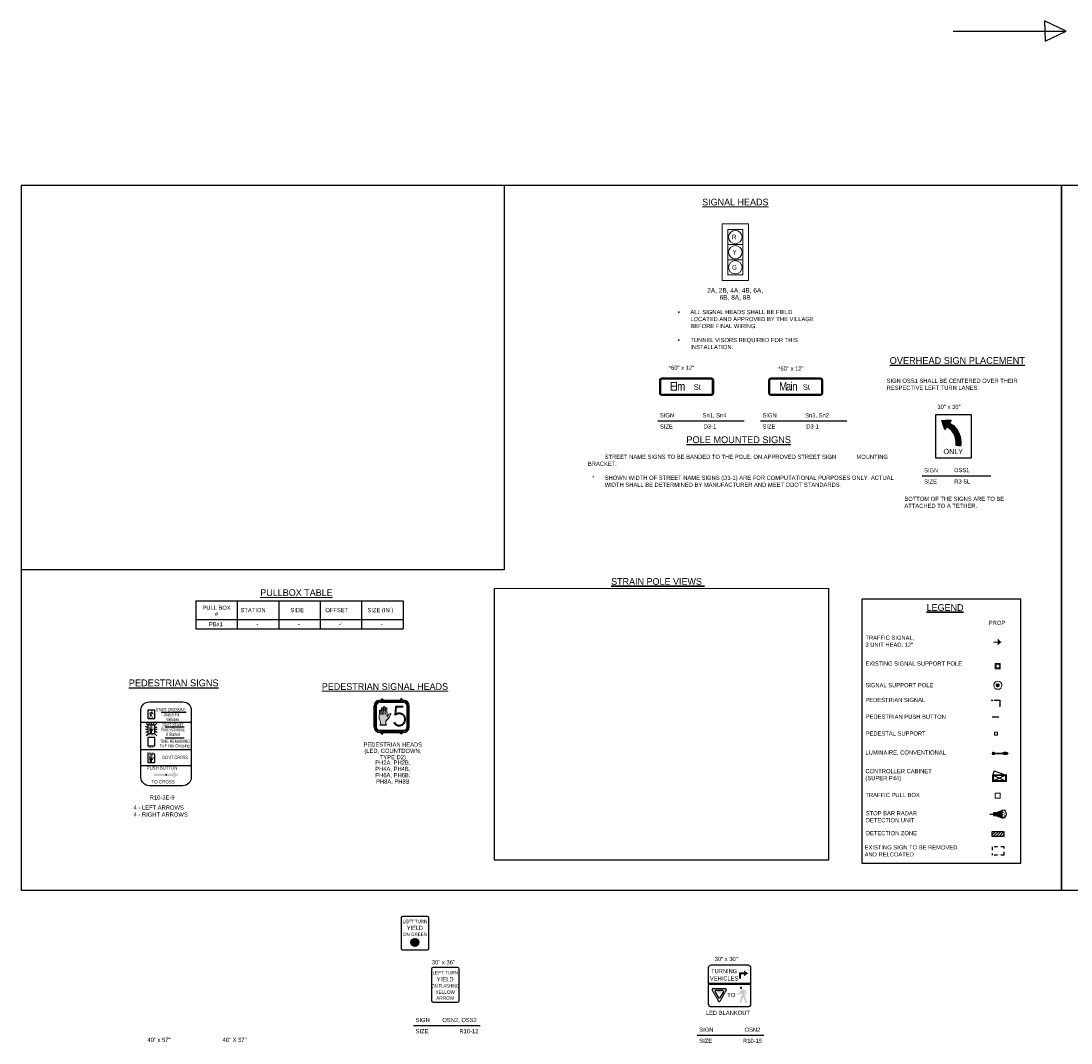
# Model space of a CAD drawing. Header units: feet. Extents: x -492 to 1495683, y -198 to 337262.
# Tile 6 of 38: x 32 to 63, y -117 to -86. Entities that reach past the tile are written whole.
import ezdxf
from ezdxf.enums import TextEntityAlignment as Align

# ---------------------------------------------------------------- set-up
doc = ezdxf.new("R2010")
doc.units = ezdxf.units.FT
doc.header["$MEASUREMENT"] = 0
doc.linetypes.add('B', pattern=[0.3, 0.25, -0.05])
doc.linetypes.add('F', pattern=[0.15, 0.1, -0.05])
for name, color, linetype in [('BORDER', 7, 'Continuous'), ('E-TRAFFIC-CTRL', 230, 'B'), ('LEGEND', 9, 'Continuous'), ('LT_P_Luminaires', 2, 'Continuous'), ('SG_P_Detection', 24, 'Continuous'), ('SG_P_Heads', 2, 'Continuous'), ('SG_P_Poles', 4, 'Continuous'), ('SG_P_PullBox', 1, 'Continuous'), ('SH_Data', 7, 'Continuous'), ('SH_Text', 9, 'Continuous'), ('ST_Details', 4, 'Continuous'), ('T-SIGNAL POLE', 4, 'Continuous'), ('TEXT', 7, 'Continuous'), ('TEXT-DED', 10, 'Continuous')]:
    doc.layers.add(name, color=color, linetype=linetype)
for name, color, linetype, plot in [('COLUMNS', 6, 'Continuous', False), ('SURVEY NOTES', 10, 'Continuous', False), ('VIEWPORT', 232, 'Continuous', False)]:
    doc.layers.add(name, color=color, linetype=linetype, plot=plot)
doc.layers.add('SG_P_Heads (Construction)', color=2, linetype='Continuous', lineweight=13)
doc.styles.add('Font 70-Title', font='STANDARD.shx', dxfattribs={"height": 0.2})
doc.styles.add('SIGN', font='font30.shx', dxfattribs={"width": 0.7})
doc.styles.add('Slanted-Normal', font='font31.shx', dxfattribs={"height": 0.14})
doc.styles.add('Slanted-Normal LS 0.50', font='ISO_FONTRIGHT.shx', dxfattribs={"height": 0.14})
doc.styles.get("Standard").update_dxf_attribs({"font": 'font31.shx'})
doc.styles.add('Straight-Normal', font='font30.shx', dxfattribs={"height": 0.14})
doc.styles.add('Style-ISO_FONTLEFT', font='ISO_FONTLEFT.shx')

# ---------------------------------------------------------------- blocks, each defined once
blk = doc.blocks.new('*X1086')
at = {"color": 0}
for p, q in [((2.878, 2.241), (2.98, 2.344)), ((2.878, 2.206), (3.015, 2.343)), ((2.886, 2.179), (3.043, 2.336)), ((2.899, 2.156), (3.065, 2.323)), ((2.915, 2.137), (3.084, 2.306)), ((2.935, 2.122), (3.099, 2.286)), ((2.96, 2.111), (3.11, 2.262)), ((2.99, 2.106), (3.116, 2.232)), ((3.029, 2.11), (3.111, 2.192))]:
    blk.add_line(p, q, dxfattribs=at)
blk = doc.blocks.new('*U1399')
at = {"layer": 'SH_Data', "lineweight": 13, "flags": 128}
for points in [[(-0.392, -0.842), (-0.392, 0.842), (0.392, 0.842), (0.392, -0.842), (-0.392, -0.842)], [(-0.225, 0.675), (0.225, 0.675), (0.225, 0.225), (-0.225, 0.225), (-0.225, 0.675)], [(-0.225, 0.225), (0.225, 0.225), (0.225, -0.225), (-0.225, -0.225), (-0.225, 0.225)], [(-0.225, -0.225), (0.225, -0.225), (0.225, -0.675), (-0.225, -0.675), (-0.225, -0.225)]]:
    blk.add_lwpolyline(points, close=True, dxfattribs=at)
at = {"layer": 'SH_Data', "lineweight": 13}
for centre in [(0, 0.45), (0, 0), (0, -0.45)]:
    blk.add_circle(centre, 0.2, dxfattribs=at)
at = {"layer": 'SH_Data', "lineweight": 13, "style": 'Slanted-Normal LS 0.50'}
for s, p in [('R', (-0.034, 0.45)), ('Y', (-0.02, 0)), ('G', (-0.03, -0.45))]:
    blk.add_text(s, height=0.14, dxfattribs=at).set_placement(p, align=Align.MIDDLE_CENTER)
blk = doc.blocks.new('HAND')
at = {"color": 4, "linetype": 'Continuous', "lineweight": 0, "flags": 128}
blk.add_lwpolyline([(0.033, -0.001), (-0.031, -0.001), (-0.031, -0.001, 0.132671), (-0.027, 0.015), (-0.027, 0.015), (-0.027, 0.031), (-0.027, 0.031, 0.167102), (-0.032, 0.043), (-0.032, 0.043, -0.191036), (-0.039, 0.063), (-0.039, 0.063), (-0.037, 0.143), (-0.037, 0.143, -1), (-0.023, 0.143), (-0.023, 0.143), (-0.022, 0.105), (-0.022, 0.105, 1.105459), (-0.02, 0.105), (-0.02, 0.105), (-0.017, 0.166), (-0.017, 0.166, -1), (-0.002, 0.166), (-0.002, 0.166), (-0.001, 0.105), (-0.001, 0.105, 1.105459), (0, 0.105), (0, 0.105), (0.004, 0.178), (0.004, 0.178, -1), (0.019, 0.178), (0.019, 0.178), (0.02, 0.105), (0.02, 0.105, 1.105459), (0.022, 0.105), (0.022, 0.105), (0.025, 0.166), (0.025, 0.166, -1), (0.039, 0.166), (0.039, 0.166), (0.04, 0.089), (0.04, 0.089, 0.624418), (0.048, 0.089), (0.048, 0.089, -0.280315), (0.069, 0.113, -0.24028), (0.08, 0.112, -0.08382), (0.042, 0.053, 0.10317), (0.028, 0.036), (0.028, 0.036), (0.028, 0.015), (0.028, 0.015, 0.132671), (0.033, -0.001), (0.033, -0.001)], format="xyb", close=True, dxfattribs=at)
blk = doc.blocks.new('*U1402')
at = {"layer": 'SH_Data'}
blk.add_hatch(color=256, dxfattribs=at).paths.add_polyline_path([(-0.191, 0.05, -1.000003), (-0.197, 0.051), (-0.201, 0.265, 1), (-0.244, 0.265), (-0.254, 0.051), (-0.254, 0.051, -0.033175), (-0.254, 0.05), (-0.254, 0.05), (-0.254, 0.05, -0.995255), (-0.26, 0.051), (-0.262, 0.233), (-0.262, 0.233, 1), (-0.305, 0.233), (-0.314, 0.051), (-0.314, 0.051, -0.049362), (-0.314, 0.05), (-0.314, 0.05), (-0.314, 0.05, -0.997638), (-0.319, 0.051), (-0.323, 0.164), (-0.323, 0.164, 1), (-0.365, 0.164), (-0.37, -0.074, 0.191036), (-0.35, -0.131), (-0.35, -0.131, -0.167102), (-0.335, -0.167), (-0.335, -0.213, -0.132671), (-0.348, -0.26), (-0.159, -0.26, -0.132671), (-0.172, -0.213), (-0.172, -0.151, -0.10317), (-0.131, -0.103, 0.08382), (-0.021, 0.071, 0.24028), (-0.053, 0.075, 0.280315), (-0.115, 0.004), (-0.115, 0.004, -0.624418), (-0.137, 0.004), (-0.14, 0.231, 1), (-0.183, 0.231), (-0.191, 0.051), (-0.191, 0.051, -0.039935), (-0.191, 0.05), (-0.191, 0.05)])
for p, q in [((-0.355, 0.477), (-0.307, 0.477)), ((-0.352, 0.435), (0.352, 0.435)), ((-0.294, 0.49), (-0.311, 0.474)), ((-0.311, 0.474), (-0.309, 0.472)), ((-0.292, 0.488), (-0.309, 0.472)), ((-0.306, 0.515), (-0.306, 0.478)), ((-0.306, 0.515), (-0.269, 0.515)), ((-0.304, 0.477), (0.303, 0.477)), ((-0.28, 0.504), (-0.264, 0.521)), ((-0.278, 0.502), (-0.262, 0.519)), ((-0.266, 0.514), (-0.266, 0.477)), ((-0.262, 0.519), (-0.264, 0.521)), ((0.264, 0.521), (0.262, 0.519)), ((0.278, 0.502), (0.262, 0.519)), ((0.28, 0.504), (0.264, 0.521)), ((0.266, 0.514), (0.266, 0.477)), ((0.306, 0.515), (0.269, 0.515)), ((0.292, 0.488), (0.309, 0.472)), ((0.294, 0.49), (0.311, 0.474)), ((0.306, 0.515), (0.306, 0.478)), ((0.307, 0.477), (0.355, 0.477)), ((0.311, 0.474), (0.309, 0.472)), ((-0.524, -0.32), (-0.524, 0.309)), ((-0.478, -0.32), (-0.478, 0.309)), ((0.478, -0.32), (0.478, 0.309)), ((0.524, -0.32), (0.524, 0.309)), ((-0.355, -0.488), (0.355, -0.488)), ((-0.352, -0.446), (0.352, -0.446)), ((-0.306, -0.526), (-0.306, -0.488)), ((-0.306, -0.526), (-0.266, -0.526)), ((-0.266, -0.526), (-0.266, -0.488)), ((0.266, -0.526), (0.266, -0.488)), ((0.306, -0.526), (0.266, -0.526)), ((0.306, -0.526), (0.306, -0.488))]:
    blk.add_line(p, q, dxfattribs=at)
at = {"layer": 'SH_Data', "lineweight": 0}
for p, q in [((-0.352, 0.408), (0.352, 0.408)), ((-0.451, 0.012), (-0.451, 0.309)), ((-0.451, -0.32), (-0.451, 0.012)), ((0.451, 0.012), (0.451, 0.309)), ((0.451, -0.32), (0.451, 0.012)), ((-0.352, -0.419), (0.352, -0.419))]:
    blk.add_line(p, q, dxfattribs=at)
at = {"layer": 'SH_Data', "lineweight": 0, "flags": 128}
blk.add_lwpolyline([(-0.191, 0.05, -1.000003), (-0.197, 0.051), (-0.201, 0.265, 1), (-0.244, 0.265), (-0.254, 0.051), (-0.254, 0.051, -0.033175), (-0.254, 0.05), (-0.254, 0.05), (-0.254, 0.05, -0.995255), (-0.26, 0.051), (-0.262, 0.233), (-0.262, 0.233, 1), (-0.305, 0.233), (-0.314, 0.051), (-0.314, 0.051, -0.049362), (-0.314, 0.05), (-0.314, 0.05), (-0.314, 0.05, -0.997638), (-0.319, 0.051), (-0.323, 0.164), (-0.323, 0.164, 1), (-0.365, 0.164), (-0.37, -0.074, 0.191036), (-0.35, -0.131), (-0.35, -0.131, -0.167102), (-0.335, -0.167), (-0.335, -0.213, -0.132671), (-0.348, -0.26), (-0.159, -0.26, -0.132671), (-0.172, -0.213), (-0.172, -0.151, -0.10317), (-0.131, -0.103, 0.08382), (-0.021, 0.071, 0.24028), (-0.053, 0.075, 0.280315), (-0.115, 0.004), (-0.115, 0.004, -0.624418), (-0.137, 0.004), (-0.14, 0.231, 1), (-0.183, 0.231), (-0.191, 0.051), (-0.191, 0.051, -0.039935), (-0.191, 0.05), (-0.191, 0.05), (-0.191, 0.05)], format="xyb", close=True, dxfattribs=at)
at = {"layer": 'SH_Data'}
for centre in [(-0.286, 0.496), (0.286, 0.496)]:
    blk.add_circle(centre, 0.0102, dxfattribs=at)
for centre, radius, start, end in [((-0.355, 0.309), 0.168, 90, 180), ((-0.352, 0.309), 0.126, 90, 180), ((0.352, 0.309), 0.126, 360, 90), ((0.355, 0.309), 0.168, 360, 90), ((-0.355, -0.32), 0.168, 180, 270), ((-0.352, -0.32), 0.126, 180, 270), ((0.352, -0.32), 0.126, 270, 360), ((0.355, -0.32), 0.168, 270, 360)]:
    blk.add_arc(centre, radius, start, end, dxfattribs=at)
at = {"layer": 'SH_Data', "lineweight": 0}
for centre, start, end in [((-0.352, 0.309), 90, 180), ((0.352, 0.309), 360, 90), ((-0.352, -0.32), 180, 270), ((0.352, -0.32), 270, 360)]:
    blk.add_arc(centre, 0.0989, start, end, dxfattribs=at)
at = {"layer": 'SH_Data', "color": 4, "linetype": 'Continuous', "lineweight": 0, "ltscale": 0.075, "xscale": 2.947582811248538, "yscale": 2.947582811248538, "zscale": 5.895165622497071, "rotation": 359.9999999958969}
blk.add_blockref('HAND', (-0.256, -0.258), dxfattribs=at)
at = {"layer": 'SH_Data', "style": 'Font 70-Title'}
blk.add_text('5', height=0.562, dxfattribs=at).set_placement((0.017, 0.281), align=Align.TOP_LEFT)
blk = doc.blocks.new('CSMP')
at = {"layer": 'LT_P_Luminaires', "linetype": 'Continuous', "lineweight": 0}
h = blk.add_hatch(color=1, dxfattribs=at)
edge = h.paths.add_edge_path()
edge.add_arc((0, 0), 0.055, 0, 360)
at = {"layer": 'LT_P_Luminaires', "lineweight": 35}
h = blk.add_hatch(color=1, dxfattribs=at)
edge = h.paths.add_edge_path()
edge.add_ellipse((0.35, 0), major_axis=(0.1, 0), ratio=0.5, start_angle=0, end_angle=360)
at = {"layer": 'LT_P_Luminaires', "color": 1, "lineweight": 35}
blk.add_line((0, 0), (0.25, 0), dxfattribs=at)
blk = doc.blocks.new('SG_DET_SB_RADARP')
at = {"layer": 'SG_P_Detection'}
h = blk.add_hatch(color=256, dxfattribs=at)
edge = h.paths.add_edge_path()
edge.add_line((0.243, 0.12), (0.037, 0.037))
edge.add_line((0.037, 0.037), (0.037, -0.038))
edge.add_line((0.037, -0.038), (0.243, -0.12))
edge.add_ellipse((0.262, 0), major_axis=(0, -0.124), ratio=0.621318, start_angle=194.0157, end_angle=345.9652, ccw=False)
for p, q in [((-0.144, 0), (-0.038, 0)), ((0.037, 0.037), (0.243, 0.12)), ((0.037, -0.038), (0.243, -0.12))]:
    blk.add_line(p, q, dxfattribs=at)
at = {"layer": 'SG_P_Detection', "flags": 128}
blk.add_lwpolyline([(-0.038, 0.037), (-0.038, -0.038), (0.037, -0.038), (0.037, 0.037), (-0.038, 0.037)], close=True, dxfattribs=at)
at = {"layer": 'SG_P_Detection'}
blk.add_ellipse((0.262, 0), major_axis=(0, -0.124), ratio=0.621318, dxfattribs=at)
at = {"layer": 'SG_P_Detection', "extrusion": (0, 0, -1)}
blk.add_solid([(0.037, 0.037), (0.037, -0.038), (-0.038, 0.037), (-0.038, -0.038)], dxfattribs=at)
at = {"layer": 'SG_P_Detection', "insert": (0.257, -0.023), "char_height": 0.14, "attachment_point": 5, "line_spacing_factor": 0.6, "style": 'Slanted-Normal LS 0.50'}
blk.add_mtext('\\FISO_FONTLEFT;S', dxfattribs=at)
blk = doc.blocks.new('PED1P')
at = {"layer": 'SG_P_Heads (Construction)', "color": 2, "linetype": 'Continuous', "lineweight": 30}
blk.add_point((0, 0), dxfattribs=at)
at = {"layer": 'ST_Details', "color": 1, "flags": 128}
blk.add_lwpolyline([(0.06, 0), (0.235, 0), (0.235, -0.15)], dxfattribs=at)
at = {"layer": 'ST_Details', "color": 1, "extrusion": (0, 0, -1)}
blk.add_solid([(-0.27, -0.15), (-0.2, -0.15), (-0.235, -0.22)], dxfattribs=at)
blk = doc.blocks.new('PEDPBP')
at = {"layer": 'ST_Details'}
blk.add_hatch(color=1, dxfattribs=at).paths.add_polyline_path([(0.18, 0.028), (0.18, -0.028, 0.999997)])
at = {"layer": 'ST_Details', "color": 1}
blk.add_line((0, 0), (0.18, 0), dxfattribs=at)
blk = doc.blocks.new('SPEDP')
at = {"layer": 'SG_P_Poles', "linetype": 'Continuous', "lineweight": 0}
h = blk.add_hatch(color=7, dxfattribs=at)
edge = h.paths.add_edge_path()
edge.add_arc((0, 0), 0.015, 0, 360)
at = {"layer": 'SG_P_Poles', "color": 7, "linetype": 'Continuous', "lineweight": 13, "flags": 128}
blk.add_lwpolyline([(-0.045, -0.045), (0.045, -0.045), (0.045, 0.045), (-0.045, 0.045), (-0.045, -0.045)], close=True, dxfattribs=at)

msp = doc.modelspace()

# ---------------------------------------------------------------- hatches: boundary and pattern name
at = {"layer": 'SG_P_Detection'}
h = msp.add_hatch(dxfattribs=at)
h.set_pattern_fill('HATCH', color=247, style=0, pattern_type=2)
h.set_pattern_definition([(45, (61.337286, -110.574114), (-0.042426, 0.042426), [])])
h.paths.add_polyline_path([(61.071, -110.5717), (61.421, -110.5717), (61.421, -110.7217), (61.071, -110.7217)])
at = {"layer": 'SG_P_Poles', "linetype": 'Continuous', "lineweight": 0}
h = msp.add_hatch(color=4, dxfattribs=at)
edge = h.paths.add_edge_path()
edge.add_arc((61.23496, -106.21397), 0.06, 0, 360)
at = {"layer": 'TEXT'}
h = msp.add_hatch(dxfattribs=at)
h.set_pattern_fill('ANSI31', color=3, scale=0.01, style=0)
h.set_pattern_definition([(45, (55.3950253, -114.397267), (-0.00088388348, 0.00088388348), [])])
edge = h.paths.add_edge_path()
edge.add_line((59.7174, -98.50519), (59.66294, -98.58599))
edge.add_line((59.66294, -98.58599), (59.57304, -98.32347))
edge.add_line((59.57304, -98.32347), (59.85011, -98.30829))
edge.add_line((59.85011, -98.30829), (59.79565, -98.38909))
edge.add_line((59.79565, -98.38909), (59.85146, -98.42671))
edge.add_arc((59.49376, -98.95742), 0.64, 0, 56.020158, ccw=False)
edge.add_line((60.13376, -98.95742), (60.13376, -99.06954))
edge.add_line((60.13376, -99.06954), (59.99376, -99.06954))
edge.add_line((59.99376, -99.06954), (59.99376, -98.95742))
edge.add_arc((59.49376, -98.95742), 0.5, 0, 56.020158)
edge.add_line((59.77321, -98.5428), (59.7174, -98.50519))
h = msp.add_hatch(color=1, dxfattribs=at)
edge = h.paths.add_edge_path()
edge.add_spline(control_points=[(36.02637, -107.0053), (36.02587, -107.0053), (36.02237, -107.0043), (36.0177, -107.0043), (36.01487, -107.0043), (36.01137, -107.00446), (36.0032, -107.00896), (35.97753, -107.02046), (35.9612, -107.0273)], knot_values=[0, 0, 0, 0, 0.00230585, 0.16102215, 0.18158783, 0.19930193, 0.21076464, 1, 1, 1, 1], degree=3, periodic=0)
edge.add_line((35.9612, -107.0273), (35.95737, -107.08013))
edge.add_line((35.95737, -107.08013), (35.96937, -107.07913))
edge.add_line((35.96937, -107.07913), (35.97553, -107.0348))
edge.add_line((35.97553, -107.0348), (35.98887, -107.03413))
edge.add_line((35.98887, -107.03413), (35.98103, -107.0588))
edge.add_line((35.98103, -107.0588), (35.98887, -107.03413))
edge.add_spline(control_points=[(35.98887, -107.03413), (35.98587, -107.0428), (35.9832, -107.05163), (35.98003, -107.06346), (35.9782, -107.0718), (35.97703, -107.08013), (35.97937, -107.08463), (35.98103, -107.08763)], knot_values=[0, 0, 0, 0, 0.48272467, 0.51443918, 0.7448632, 0.89262009, 1, 1, 1, 1], degree=3, periodic=0)
edge.add_line((35.98103, -107.08763), (35.9827, -107.0898))
edge.add_line((35.9827, -107.0898), (35.95137, -107.18296))
edge.add_line((35.95137, -107.18296), (35.9667, -107.1948))
edge.add_line((35.9667, -107.1948), (36.00237, -107.11396))
edge.add_line((36.00237, -107.11396), (36.01587, -107.13046))
edge.add_line((36.01587, -107.13046), (36.03337, -107.1933))
edge.add_line((36.03337, -107.1933), (36.0522, -107.18413))
edge.add_line((36.0522, -107.18413), (36.03703, -107.11763))
edge.add_line((36.03703, -107.11763), (36.02637, -107.09396))
edge.add_line((36.02637, -107.09396), (36.01803, -107.07713))
edge.add_line((36.01803, -107.07713), (36.02937, -107.0533))
edge.add_line((36.02937, -107.0533), (36.03803, -107.0678))
edge.add_line((36.03803, -107.0678), (36.07287, -107.08463))
edge.add_line((36.07287, -107.08463), (36.0807, -107.07446))
edge.add_line((36.0807, -107.07446), (36.0447, -107.0468))
edge.add_spline(control_points=[(36.0447, -107.0468), (36.04337, -107.03596), (36.0387, -107.02546), (36.03453, -107.01313), (36.0282, -107.0068), (36.02637, -107.0053)], knot_values=[0, 0, 0, 0, 0.42192815, 0.80472819, 1, 1, 1, 1], degree=3, periodic=0)
h = msp.add_hatch(color=1, dxfattribs=at)
edge = h.paths.add_edge_path()
edge.add_arc((36.03371, -106.98683), 0.01552, 0, 360)
for points in [[(36.03753, -107.63988), (35.96403, -107.63988), (35.96354, -107.63957, 0.17293117), (35.96864, -107.63039), (35.9687, -107.63055), (35.96864, -107.59399, 0.18976228), (35.96027, -107.57828, -0.26555879), (35.95287, -107.56285), (35.9532, -107.56305), (35.95587, -107.45371), (35.95558, -107.45361, -0.73643285), (35.96963, -107.45361), (35.9697, -107.45371), (35.9727, -107.51105), (35.97753, -107.51105), (35.97987, -107.43438), (35.9795, -107.43426, -0.87352146), (35.99412, -107.43413), (35.99437, -107.43438), (35.99487, -107.51105), (35.9997, -107.51105), (36.00237, -107.42371), (36.00241, -107.42356, -0.78096096), (36.01806, -107.42335), (36.01837, -107.42321), (36.0192, -107.51105), (36.0247, -107.51105), (36.02587, -107.43455), (36.02565, -107.43451, -0.91038384), (36.04011, -107.43397), (36.04003, -107.43405), (36.04403, -107.53688), (36.04401, -107.5368, 0.64965847), (36.05275, -107.53704), (36.05303, -107.53738), (36.07087, -107.50971), (36.07047, -107.50978, -0.28150708), (36.08702, -107.5009, -0.06284304), (36.09622, -107.50192), (36.09637, -107.50221), (36.08187, -107.53155), (36.07037, -107.55205), (36.07024, -107.55207, -0.10372046), (36.05225, -107.57322, 0.20073413), (36.03238, -107.5968), (36.03253, -107.59655), (36.03253, -107.62838), (36.03238, -107.62819, 0.19502145), (36.03728, -107.63957)], [(36.03753, -108.50321), (35.96403, -108.50321), (35.96354, -108.5029, 0.17293117), (35.96864, -108.49372), (35.9687, -108.49388), (35.96864, -108.45732, 0.18976228), (35.96027, -108.44161, -0.26555879), (35.95287, -108.42618), (35.9532, -108.42638), (35.95587, -108.31705), (35.95558, -108.31695, -0.73643285), (35.96963, -108.31695), (35.9697, -108.31705), (35.9727, -108.37438), (35.97753, -108.37438), (35.97987, -108.29771), (35.9795, -108.29759, -0.87352146), (35.99412, -108.29746), (35.99437, -108.29771), (35.99487, -108.37438), (35.9997, -108.37438), (36.00237, -108.28705), (36.00241, -108.2869, -0.78096096), (36.01806, -108.28668), (36.01837, -108.28655), (36.0192, -108.37438), (36.0247, -108.37438), (36.02587, -108.29788), (36.02565, -108.29785, -0.91038384), (36.04011, -108.2973), (36.04003, -108.29738), (36.04403, -108.40021), (36.04401, -108.40013, 0.64965847), (36.05275, -108.40037), (36.05303, -108.40071), (36.07087, -108.37305), (36.07047, -108.37311, -0.28150708), (36.08702, -108.36423, -0.06284304), (36.09622, -108.36525), (36.09637, -108.36555), (36.08187, -108.39488), (36.07037, -108.41538), (36.07024, -108.41541, -0.10372046), (36.05225, -108.43655, 0.20073413), (36.03238, -108.46013), (36.03253, -108.45988), (36.03253, -108.49171), (36.03238, -108.49152, 0.19502145), (36.03728, -108.5029)]]:
    msp.add_hatch(color=1, dxfattribs=at).paths.add_polyline_path(points, is_closed=False)
for color, points in [(1, [(36.67768, -108.84889), (36.09175, -108.84889), (36.09175, -108.9192), (36.67768, -108.9192), (36.67823, -108.9192), (36.66464, -108.96193, 0.71802418), (36.68555, -108.97728), (36.81831, -108.88405), (36.68555, -108.79081, 0.71802424), (36.66464, -108.80616), (36.67823, -108.84889)]), (3, [(53.79794, -114.79974), (53.68973, -114.72375, 0.71802424), (53.67269, -114.73626), (53.68376, -114.77109), (53.54013, -114.77109, 0.41421356), (53.5271, -114.78411), (53.5271, -114.9586), (53.5844, -114.9586), (53.5844, -114.8362, -0.41421356), (53.59221, -114.82839), (53.68376, -114.82839), (53.67269, -114.86322, 0.71802418), (53.68973, -114.87573)])]:
    msp.add_hatch(color=color, dxfattribs=at).paths.add_polyline_path(points)
h = msp.add_hatch(color=3, dxfattribs=at)
edge = h.paths.add_edge_path()
edge.add_spline(control_points=[(53.74611, -115.32008), (53.71079, -115.30454), (53.6552, -115.27919), (53.63492, -115.2699), (53.62816, -115.26854), (53.6214, -115.26854), (53.60535, -115.26854), (53.58507, -115.28764), (53.57426, -115.31789), (53.56463, -115.33985), (53.56159, -115.3652)], knot_values=[0, 0, 0, 0, 0.496199, 0.5034057, 0.51454271, 0.52747253, 0.62725882, 0.70607373, 0.84589111, 1, 1, 1, 1], degree=3, periodic=0)
edge.add_line((53.56159, -115.3652), (53.48115, -115.42553))
edge.add_line((53.48115, -115.42553), (53.49737, -115.44885))
edge.add_line((53.49737, -115.44885), (53.57662, -115.41201))
edge.add_line((53.57662, -115.41201), (53.59437, -115.37855))
edge.add_line((53.59437, -115.37855), (53.62124, -115.43279))
edge.add_line((53.62124, -115.43279), (53.60197, -115.46946))
edge.add_line((53.60197, -115.46946), (53.57798, -115.521))
edge.add_line((53.57798, -115.521), (53.54469, -115.6719))
edge.add_line((53.54469, -115.6719), (53.58575, -115.69235))
edge.add_line((53.58575, -115.69235), (53.62766, -115.55125))
edge.add_line((53.62766, -115.55125), (53.65621, -115.51509))
edge.add_line((53.65621, -115.51509), (53.73496, -115.69556))
edge.add_line((53.73496, -115.69556), (53.77044, -115.66869))
edge.add_line((53.77044, -115.66869), (53.69981, -115.46051))
edge.add_line((53.69981, -115.46051), (53.7037, -115.45577))
edge.add_spline(control_points=[(53.7037, -115.45577), (53.70758, -115.44969), (53.71164, -115.43972), (53.71012, -115.41944), (53.70674, -115.40288), (53.6988, -115.37399), (53.69271, -115.35388), (53.68646, -115.33495)], knot_values=[0, 0, 0, 0, 0.10737991, 0.2551368, 0.48556082, 0.51727533, 1, 1, 1, 1], degree=3, periodic=0)
edge.add_line((53.68646, -115.33495), (53.7157, -115.33614))
edge.add_line((53.7157, -115.33614), (53.7304, -115.43752))
edge.add_line((53.7304, -115.43752), (53.75591, -115.43972))
edge.add_line((53.75591, -115.43972), (53.74679, -115.32008))
edge.add_line((53.74679, -115.32008), (53.74611, -115.32008))
h = msp.add_hatch(color=3, dxfattribs=at)
edge = h.paths.add_edge_path()
edge.add_arc((53.5852, -115.23013), 0.03456, 0, 360)

# ---------------------------------------------------------------- linework, layer by layer
at = {"layer": 'BORDER', "color": 3}
for p, q in [((37.33958, -103.69226), (43.51605, -103.69226)), ((37.33958, -103.69226), (37.33958, -104.53226)), ((38.57487, -103.69226), (38.57487, -104.53226)), ((39.81017, -103.69226), (39.81017, -104.53226)), ((41.04546, -103.69226), (41.04546, -104.53226)), ((42.28076, -103.69226), (42.28076, -104.53226)), ((43.51605, -103.69226), (43.51605, -104.53226)), ((37.33958, -104.25226), (43.51605, -104.25226)), ((37.33958, -104.53226), (43.51605, -104.53226))]:
    msp.add_line(p, q, dxfattribs=at)
at = {"layer": 'BORDER'}
msp.add_lwpolyline([(46.2405, -103.3256), (56.19759, -103.32145), (56.19759, -111.42379), (46.2405, -111.42794)], close=True, dxfattribs=at)
at = {"layer": 'COLUMNS', "flags": 128}
for points in [[(32.13569, -91.31895), (32.13569, -112.31895), (63.13569, -112.31895), (63.13569, -91.31895)], [(63.13569, -91.31895), (63.13569, -112.31895), (94.13569, -112.31895), (94.13569, -91.31895)]]:
    msp.add_lwpolyline(points, close=True, dxfattribs=at)
at = {"layer": 'E-TRAFFIC-CTRL', "linetype": 'Continuous', "lineweight": 13, "flags": 128}
msp.add_lwpolyline([(61.16288, -105.71931), (61.31288, -105.71931), (61.31288, -105.56931), (61.16288, -105.56931), (61.16288, -105.71931)], close=True, dxfattribs=at)
at = {"layer": 'E-TRAFFIC-CTRL', "linetype": 'Continuous', "lineweight": 13}
msp.add_circle((61.23846, -105.64415), 0.05988, dxfattribs=at)
at = {"layer": 'LEGEND', "linetype": 'F'}
for p, q in [((61.0715, -111.03002), (61.0715, -111.2792)), ((61.42612, -111.03002), (61.0715, -111.03002)), ((61.42612, -111.2792), (61.42612, -111.03002)), ((61.42612, -111.2792), (61.0715, -111.2792))]:
    msp.add_line(p, q, dxfattribs=at)
at = {"layer": 'SG_P_Detection', "flags": 128}
msp.add_lwpolyline([(61.071, -110.5717), (61.421, -110.5717), (61.421, -110.7217), (61.071, -110.7217), (61.071, -110.5717)], close=True, dxfattribs=at)
at = {"layer": 'SG_P_Heads', "color": 3, "linetype": 'Continuous', "lineweight": 13}
msp.add_line((61.10855, -104.92593), (61.33855, -104.92593), dxfattribs=at)
at = {"layer": 'SG_P_Heads', "color": 3, "linetype": 'Continuous', "lineweight": 0, "extrusion": (0, 0, -1)}
msp.add_solid([(-61.23855, -104.82593), (-61.33855, -104.92593), (-61.23855, -105.02593)], dxfattribs=at)
at = {"layer": 'SG_P_Poles', "color": 4, "linetype": 'Continuous', "lineweight": 0}
msp.add_circle((61.24011, -106.21272), 0.12143, dxfattribs=at)
at = {"layer": 'SG_P_PullBox', "color": 7, "linetype": 'Continuous', "lineweight": 13, "flags": 128}
msp.add_lwpolyline([(61.1602, -109.43294), (61.3102, -109.43294), (61.3102, -109.58294), (61.1602, -109.58294), (61.1602, -109.43294)], close=True, dxfattribs=at)
at = {"layer": 'SH_Data', "flags": 128}
msp.add_lwpolyline([(57.19058, -111.51835), (61.92871, -111.51835), (61.92871, -103.64391), (57.19058, -103.64391)], close=True, dxfattribs=at)
at = {"layer": 'SURVEY NOTES', "flags": 128}
msp.add_lwpolyline([(59.90581, -86.71327), (63.28076, -86.71327), (62.63038, -86.41464), (62.64796, -87.01189), (63.28076, -86.71327)], dxfattribs=at)
at = {"layer": 'T-SIGNAL POLE', "flags": 128}
for points in [[(61.49117, -109.08023), (61.09542, -109.0886), (61.09098, -108.87842), (61.48673, -108.87005)], [(61.46776, -109.0578), (61.11786, -109.06519), (61.11439, -108.90085), (61.46429, -108.89346)]]:
    msp.add_lwpolyline(points, close=True, dxfattribs=at)
msp.add_lwpolyline([(61.11439, -108.90085, -0.17609904), (61.13609, -108.77191)], format="xyb", dxfattribs=at)
for points in [[(61.46429, -108.89346), (61.13609, -108.77191)], [(61.11439, -108.90085), (61.46776, -109.0578)], [(61.46429, -108.89346), (61.11786, -109.06519)]]:
    msp.add_lwpolyline(points, dxfattribs=at)
at = {"layer": 'TEXT', "color": 3}
for p, q in [((52.70954, -97.06339), (51.21905, -97.06339)), ((52.70954, -97.09477), (51.21905, -97.09477)), ((55.96199, -97.06339), (54.47149, -97.06339)), ((55.96199, -97.09477), (54.47149, -97.09477)), ((51.21905, -97.53458), (52.70954, -97.53458)), ((51.21905, -97.56596), (52.70954, -97.56596)), ((54.47149, -97.53458), (55.96199, -97.53458)), ((54.47149, -97.56596), (55.96199, -97.56596)), ((52.62085, -115.09141), (53.87085, -115.09141)), ((52.62085, -115.11745), (53.87085, -115.11745)), ((52.75878, -115.26343), (52.75878, -115.26328)), ((52.92356, -115.52945), (52.81309, -115.33565)), ((53.04921, -115.31409), (52.82829, -115.31409)), ((52.97599, -115.26328), (52.97552, -115.26343))]:
    msp.add_line(p, q, dxfattribs=at)
at = {"layer": 'TEXT', "color": 1}
for p, q in [((35.70503, -107.31113), (37.20503, -107.31113)), ((35.98103, -107.08763), (35.9827, -107.0898)), ((36.30292, -107.0103), (37.05474, -107.0103)), ((35.8967, -107.47421), (35.8372, -107.44638)), ((35.8967, -107.52988), (35.8372, -107.52988)), ((35.8967, -107.58805), (35.8372, -107.61738)), ((35.85653, -107.33805), (35.89937, -107.38988)), ((35.9352, -107.33038), (35.95903, -107.38988)), ((36.01503, -107.38988), (36.01503, -107.33038)), ((36.06903, -107.38988), (36.09187, -107.33038)), ((36.1737, -107.33805), (36.13087, -107.38988)), ((36.13337, -107.47555), (36.19287, -107.44821)), ((36.19287, -107.52988), (36.13337, -107.52988)), ((36.13337, -107.58538), (36.19287, -107.61338)), ((36.43137, -107.4543), (36.99258, -107.4543)), ((35.8967, -107.67305), (35.85637, -107.72171)), ((36.13337, -107.67305), (36.1737, -107.72171)), ((36.43137, -107.77978), (36.99258, -107.77978)), ((35.70503, -108.12363), (37.20503, -108.12363)), ((35.70503, -108.6028), (37.20503, -108.6028))]:
    msp.add_line(p, q, dxfattribs=at)
at = {"layer": 'TEXT', "color": 3, "flags": 128}
for points in [[(51.21905, -97.06339, 0.41421356), (51.15623, -97.12621), (51.15623, -97.50314, 0.41421356), (51.21905, -97.56596)], [(51.21905, -97.09477, 0.41421356), (51.18761, -97.12621), (51.18761, -97.50314, 0.41421356), (51.21905, -97.53458)], [(52.70954, -97.56596, 0.41421356), (52.77236, -97.50314), (52.77236, -97.12621, 0.41421356), (52.70954, -97.06339)], [(52.70954, -97.53458, 0.41421356), (52.74098, -97.50314), (52.74098, -97.12621, 0.41421356), (52.70954, -97.09477)], [(54.47149, -97.06339, 0.41421356), (54.40867, -97.12621), (54.40867, -97.50314, 0.41421356), (54.47149, -97.56596)], [(54.47149, -97.09477, 0.41421356), (54.44005, -97.12621), (54.44005, -97.50314, 0.41421356), (54.47149, -97.53458)], [(55.96199, -97.56596, 0.41421356), (56.02481, -97.50314), (56.02481, -97.12621, 0.41421356), (55.96199, -97.06339)], [(55.96199, -97.53458, 0.41421356), (55.99343, -97.50314), (55.99343, -97.12621, 0.41421356), (55.96199, -97.09477)]]:
    msp.add_lwpolyline(points, format="xyb", dxfattribs=at)
at = {"layer": 'TEXT', "color": 3}
msp.add_lwpolyline([(59.37937, -98.15083), (59.37937, -99.43655), (60.4508, -99.43655), (60.4508, -98.15083), (59.37937, -98.15083)], close=True, dxfattribs=at)
at = {"layer": 'TEXT'}
for points in [[(53.68414, -98.33724), (51.10866, -98.33724)], [(56.74051, -98.33724), (54.16503, -98.33724)], [(61.03136, -99.97702), (58.98006, -99.97702)]]:
    msp.add_lwpolyline(points, dxfattribs=at)
at = {"layer": 'TEXT', "color": 3}
for points in [[(59.7174, -98.50519), (59.66294, -98.58599), (59.57304, -98.32347), (59.85011, -98.30829), (59.79565, -98.38909), (59.85146, -98.42671, -0.24942143), (60.13376, -98.95742), (60.13376, -99.06954), (59.99376, -99.06954), (59.99376, -98.95742, 0.24942143), (59.77321, -98.5428)], [(45.18896, -115.6051), (45.18896, -114.67357, 0.41421356), (45.13721, -114.62182), (44.41269, -114.62182, 0.41421356), (44.36093, -114.67357), (44.36093, -115.6051, 0.41421356), (44.41269, -115.65685), (45.13721, -115.65685, 0.41421356)]]:
    msp.add_lwpolyline(points, format="xyb", close=True, dxfattribs=at)
at = {"layer": 'TEXT', "color": 1}
msp.add_lwpolyline([(35.95503, -106.70696), (36.95503, -106.70696, -0.41421356), (37.20503, -106.95696), (37.20503, -108.95696, -0.41421356), (36.95503, -109.20696), (35.95503, -109.20696, -0.41421356), (35.70503, -108.95696), (35.70503, -106.95696, -0.41421356), (35.95503, -106.70696)], format="xyb", close=True, dxfattribs=at)
for points in [[(35.9117, -107.20696), (36.11837, -107.20696), (36.11837, -106.95696), (35.9117, -106.95696), (35.9117, -107.20696)], [(35.9117, -107.65488), (36.11837, -107.65488), (36.11837, -107.40488), (35.9117, -107.40488), (35.9117, -107.65488)], [(35.9117, -108.0167), (36.11837, -108.0167), (36.11837, -107.7667), (35.9117, -107.7667), (35.9117, -108.0167)], [(35.9117, -108.51821), (36.11837, -108.51821), (36.11837, -108.26821), (35.9117, -108.26821), (35.9117, -108.51821)]]:
    msp.add_lwpolyline(points, close=True, dxfattribs=at)
at = {"layer": 'TEXT', "color": 3, "flags": 128}
for points in [[(44.28776, -114.06136), (44.28776, -113.14779, 0.41421356), (44.24623, -113.10626), (43.49876, -113.10626, 0.41421356), (43.45724, -113.14779), (43.45724, -114.06136, 0.41421356), (43.49876, -114.10289), (44.24623, -114.10289, 0.41421356)], [(52.69898, -114.54974), (53.79273, -114.54974, -0.41421356), (53.87085, -114.62787), (53.87085, -115.72162, -0.41421356), (53.79273, -115.79974), (52.69898, -115.79974, -0.41421356), (52.62085, -115.72162), (52.62085, -114.62787, -0.41421356), (52.69898, -114.54974)]]:
    msp.add_lwpolyline(points, format="xyb", close=True, dxfattribs=at)
msp.add_lwpolyline([(53.06441, -115.33565), (52.95395, -115.52945)], dxfattribs=at)
at = {"layer": 'TEXT', "color": 3}
msp.add_circle((43.86872, -113.87769), 0.11967, dxfattribs=at)
at = {"layer": 'TEXT', "color": 3, "extrusion": (0, 0, -1)}
for centre, major_axis, start_param, end_param in [((52.82829, -115.32899), (-0.01699, 0), 5.8195377, 7.85398163), ((53.04921, -115.32899), (0.01699, 0), 4.71238898, 6.74683292), ((52.93875, -115.52278), (0.01699, 0), 0.46364761, 2.67794504)]:
    msp.add_ellipse(centre, major_axis=major_axis, ratio=0.87719298, start_param=start_param, end_param=end_param, dxfattribs=at)
at = {"layer": 'TEXT', "color": 3}
msp.add_rational_spline([(52.75395, -115.26328), (52.93875, -115.26328), (53.12355, -115.26328), (53.17041, -115.26328), (53.14945, -115.30004), (53.05705, -115.46215), (52.96465, -115.62426), (52.95665, -115.6383), (52.93875, -115.6383), (52.92085, -115.6383), (52.91285, -115.62426), (52.82045, -115.46215), (52.72805, -115.30004), (52.70709, -115.26328), (52.75395, -115.26328)], [1, 1, 1, 0.525731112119, 1, 1, 1, 0.850650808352, 1, 0.850650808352, 1, 1, 1, 0.525731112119, 1], degree=2, knots=[0, 0, 0, 0.16666667, 0.16666667, 0.33333333, 0.33333333, 0.5, 0.5, 0.58333333, 0.58333333, 0.66666667, 0.66666667, 0.83333333, 0.83333333, 1, 1, 1], dxfattribs=at)
at = {"layer": 'TEXT', "color": 1}
for p in [(36.0447, -107.0468), (36.45503, -108.88405)]:
    msp.add_point(p, dxfattribs=at)
at = {"layer": 'TEXT-DED'}
for points in [[(45.81618, -116.36214), (43.82715, -116.36214)], [(54.26982, -116.64951), (52.28079, -116.64951)]]:
    msp.add_lwpolyline(points, dxfattribs=at)
at = {"layer": 'VIEWPORT'}
msp.add_lwpolyline([(46.53085, -91.31895), (46.53085, -102.77388), (32.13069, -102.77388)], dxfattribs=at)

# ---------------------------------------------------------------- block references
at = {"layer": 'LT_P_Luminaires', "color": 2, "linetype": 'Continuous', "lineweight": 13}
msp.add_blockref('CSMP', (61.11023, -108.24389), dxfattribs=at)
at = {"layer": 'SG_P_Detection', "color": 2, "linetype": 'Continuous', "lineweight": 30}
msp.add_blockref('PEDPBP', (61.06708, -107.15851), dxfattribs=at)
at = {"layer": 'SG_P_Detection'}
msp.add_blockref('SG_DET_SB_RADARP', (61.14652, -110.05294), dxfattribs=at)
at = {"layer": 'SG_P_Heads', "color": 2, "linetype": 'Continuous', "lineweight": 30}
msp.add_blockref('PED1P', (61.06708, -106.65851), dxfattribs=at)
at = {"layer": 'SG_P_Poles', "color": 7, "linetype": 'Continuous', "lineweight": 13}
msp.add_blockref('SPEDP', (61.18458, -107.65851), dxfattribs=at)
at = {"layer": 'SH_Data', "lineweight": 13}
msp.add_blockref('*U1399', (53.41734, -93.30543), dxfattribs=at)
at = {"layer": 'SH_Data'}
msp.add_blockref('*U1402', (43.17622, -107.13675), dxfattribs=at)
at = {"layer": 'TEXT', "color": 3}
msp.add_blockref('*X1086', (40.8725, -116.10289), dxfattribs=at)

# ---------------------------------------------------------------- texts
at = {"layer": 'LEGEND', "insert": (57.27115, -110.98154), "char_height": 0.125, "width": 2.7711859, "attachment_point": 1}
msp.add_mtext('EXISTING SIGN TO BE REMOVED AND RELCOATED', dxfattribs=at)
at = {"layer": 'SH_Text', "lineweight": 30, "style": 'Slanted-Normal LS 0.50'}
msp.add_text('%%uLEGEND%%U', height=0.2, dxfattribs=at).set_placement((59.117, -103.79566), align=Align.TOP_LEFT)
at = {"layer": 'TEXT', "linetype": 'Continuous', "lineweight": 0, "style": 'Slanted-Normal LS 0.50'}
for s, p in [('%%uSIGNAL HEADS%%U', (52.42893, -91.71134)), ('%%uPULLBOX TABLE%%U', (39.2618, -103.35281)), ('%%UPEDESTRIAN SIGNAL HEADS', (41.09622, -106.15132))]:
    msp.add_text(s, height=0.2, dxfattribs=at).set_placement(p, align=Align.TOP_LEFT)
at = {"layer": 'TEXT', "lineweight": 30, "style": 'Slanted-Normal LS 0.50'}
msp.add_text('%%USTRAIN POLE VIEWS ', height=0.2, dxfattribs=at).set_placement((49.71607, -103.01975), align=Align.TOP_LEFT)
at = {"layer": 'TEXT', "style": 'Slanted-Normal LS 0.50'}
for s, p in [('STATION', (39.04573, -103.97226)), ('SIDE', (40.36297, -103.97226)), ('OFFSET', (41.54165, -103.97226)), ('SIZE (IN.)', (42.83947, -103.97226)), ('PBx1', (37.93838, -104.39226)), ('-', (39.17368, -104.39226)), ('-', (40.40897, -104.39226)), ("-'", (41.64427, -104.39226)), ('-', (42.87956, -104.39226))]:
    msp.add_text(s, height=0.125, dxfattribs=at).set_placement(p, align=Align.MIDDLE_CENTER)
at = {"layer": 'TEXT'}
for s, p in [('PROP', (60.9734, -104.28974)), ('SIGNAL SUPPORT POLE', (57.2938, -106.14834)), ('PEDESTRIAN SIGNAL', (57.2922, -106.58851)), ('PEDESTRIAN PUSH BUTTON', (57.30246, -107.08851)), ('PEDESTAL SUPPORT', (57.30246, -107.58851)), ('LUMINAIRE, CONVENTIONAL', (57.2938, -108.15558)), ('TRAFFIC PULL BOX ', (57.2938, -109.41964))]:
    msp.add_text(s, height=0.125, dxfattribs=at).set_placement(p, align=Align.TOP_LEFT)
at = {"layer": 'TEXT', "color": 1, "style": 'Style-ISO_FONTLEFT'}
for s, height, width, p in [('START CROSSING', 0.1, 0.6, (36.59345, -106.9403)), ('Watch For', 0.1, 0.6, (36.62731, -107.08496)), ('Vehicles', 0.1, 0.6, (36.64536, -107.23063)), ('Finish Crossing', 0.1, 0.6, (36.66376, -107.53163)), ("DON'T START", 0.1, 0.6, (36.63962, -107.3843)), ('If Started', 0.1, 0.6, (36.66275, -107.67296)), ('FLASHING', 0.046667, 0.66786, (35.99009, -107.69405)), ('STEADY', 0.046667, 0.66786, (35.98707, -108.22538)), ('TIMER', 0.046667, 0.66786, (35.9975, -108.05586)), ('PUSH BUTTON', 0.1, 0.76, (36.33672, -108.67963)), ('TO CROSS', 0.1, 0.8, (36.36754, -109.0903))]:
    msp.add_text(s, height=height, dxfattribs=dict(at, width=width)).set_placement(p, align=Align.MIDDLE_CENTER)
for s, width, p in [('TIME REMAINING', 0.64, (36.27769, -107.88106)), ('To Finish Crossing', 0.64, (36.25947, -108.01439)), ("DON'T CROSS", 0.66, (36.34169, -108.36321))]:
    msp.add_text(s, height=0.1, dxfattribs=dict(at, width=width)).set_placement(p, align=Align.MIDDLE_LEFT)
at = {"layer": 'TEXT'}
msp.add_text('R10-3E-9', height=0.125, dxfattribs=at).set_placement((36.33682, -109.5586), align=Align.MIDDLE_CENTER)
for s, p in [('4 - LEFT ARROWS', (35.48724, -109.9186)), ('4 - RIGHT ARROWS', (35.48724, -110.1286))]:
    msp.add_text(s, height=0.125, dxfattribs=at).set_placement(p)
at = {"layer": 'TEXT', "color": 3, "style": 'Straight-Normal'}
for s, height, width, p in [('TURNING', 0.125, 0.94, (53.0832, -114.73203)), ('VEHICLES', 0.125, 0.9, (53.08318, -114.95078)), ('YIELD', 0.039112, 0.797482, (52.93876, -115.35722)), ('TO', 0.125, 0.84, (53.29585, -115.44558))]:
    msp.add_text(s, height=height, dxfattribs=dict(at, width=width)).set_placement(p, align=Align.MIDDLE_CENTER)
at = {"layer": 'TEXT', "lineweight": 13, "insert": (53.41267, -94.56088), "char_height": 0.14, "width": 1.7916172, "attachment_point": 5, "line_spacing_factor": 0.9, "style": 'Slanted-Normal LS 0.50'}
msp.add_mtext('2A, 2B, 4A, 4B, 6A, 6B, 8A, 8B', dxfattribs=at)
at = {"layer": 'TEXT', "char_height": 0.125, "attachment_point": 1}
for s, insert, width in [('\\pxi-3,l3,t3;{\\fSymbol|b0|i0|c2|p18;·^I}ALL SIGNAL HEADS SHALL BE FIELD LOCATED AND APPROVED BY THE VILLAGE BEFORE FINAL WIRING.\\P\\pi0,l0,tz;\\P\\pi-3,l3,t3;{\\fSymbol|b0|i0|c2|p18;·^I}TUNNEL VISORS REQUIRED FOR THIS INSTALLATION.', (51.70299, -95.02758), 4.10524), ('*60" x 12"', (51.43508, -96.68576), 1.3692564), ('\\pxqc;{\\H1.6368x;\\LOVERHEAD SIGN PLACEMENT}', (57.73434, -96.43206), 4.595022), ('*60" x 12"', (54.69605, -96.71095), 1.1982043), ('SIGN OSS1 SHALL BE CENTERED OVER THEIR RESPECTIVE LEFT TURN LANES.', (57.92581, -97.07614), 4.6287258), ('30" x 36"', (59.43906, -97.85082), 1.0291196), ('SIGN', (51.17129, -98.10378), 0.7749772), ('Sn1, Sn4', (52.44156, -98.10378), 1.8471573), ('SIGN', (54.22766, -98.10378), 0.7749772), ('Sn3, Sn2', (55.49793, -98.10378), 1.8471573), ('SIZE', (51.17129, -98.43614), 0.7749772), ('D3-1 ', (52.47521, -98.43614), 1.9407877), ('SIZE', (54.22766, -98.43614), 0.7749772), ('D3-1 ', (55.53157, -98.43614), 1.9407877), ('\\pxqc;{\\H1.6368x;\\LPOLE MOUNTED SIGNS\\l\\P\\pq*;}\\P\\pql;^ISTREET NAME SIGNS TO BE BANDED TO THE POLE, ON APPROVED STREET SIGN ^I^IMOUNTING BRACKET.\\P\\P\\pi-3,l4,t4;*^ISHOWN WIDTH OF STREET NAME SIGNS (D3-1) ARE FOR COMPUTATIONAL PURPOSES ONLY. ACTUAL WIDTH SHALL BE DETERMINED BY MANUFACTURER AND MEET ODOT STANDARDS. ', (49.02505, -98.792), 8.9835286), ('SIGN', (59.04269, -99.74356), 0.7749772), ('OSS1', (59.93062, -99.73783), 1.204405), ('SIZE', (59.04269, -100.07592), 0.7749772), ('R3-5L', (59.94147, -100.07592), 0.7749772), ('BOTTOM OF THE SIGNS ARE TO BE ATTACHED TO A TETHER.', (58.45556, -100.59446), 3.0670768), ('TRAFFIC SIGNAL,\\P3 UNIT HEAD, 12"', (57.2938, -104.73339), 3.0670768), ('EXISTING SIGNAL SUPPORT POLE', (57.29648, -105.50391), 3.0670768), ('\\pxqc;{\\H1.6368x;\\LPEDESTRIAN SIGNS}', (34.38355, -106.04012), 4.595022), ('CONTROLLER CABINET\\P(SUPER P44)', (57.2938, -108.70964), 3.0670768), ('STOP BAR RADAR\\PDETECTION UNIT', (57.3046, -109.96464), 3.0670768), ('\\pt1.26;DETECTION ZONE', (57.3046, -110.5584), 3.0670768)]:
    msp.add_mtext(s, dxfattribs=dict(at, insert=insert, width=width))
at = {"layer": 'TEXT', "color": 3, "attachment_point": 1}
for s, insert, char_height in [('{\\W0.85;\\T0.85;Elm} ', (51.47186, -97.17837), 0.25), ('St ', (52.17743, -97.24235), 0.16675), ('{\\W0.85;\\T0.85;Main} ', (54.7243, -97.17837), 0.25), ('St ', (55.42988, -97.24235), 0.16675)]:
    msp.add_mtext_dynamic_manual_height_columns(s, width=65.14981, gutter_width=5, heights=[0], dxfattribs=dict(at, insert=insert, char_height=char_height))
at = {"layer": 'TEXT', "color": 3, "insert": (59.61859, -99.16661), "char_height": 0.15625, "width": 0.5701951, "attachment_point": 1}
msp.add_mtext('ONLY', dxfattribs=at)
at = {"layer": 'TEXT', "char_height": 0.125, "width": 1.4322738, "attachment_point": 5, "line_spacing_factor": 0.9, "style": 'Slanted-Normal LS 0.50'}
for s, insert in [('\\FISO_FONTRIGHT;PULL BOX\\P#', (37.95722, -103.9956)), ('PH2A, PH2B, PH4A, PH4B,\\PPH6A, PH6B,\\PPH8A, PH8B', (43.2108, -108.81033))]:
    msp.add_mtext(s, dxfattribs=dict(at, insert=insert))
at = {"layer": 'TEXT', "insert": (43.2108, -108.18675), "char_height": 0.125, "attachment_point": 5, "line_spacing_factor": 0.9, "style": 'Slanted-Normal LS 0.50'}
msp.add_mtext('PEDESTRIAN HEADS\\P(LED, COUNTDOWN, \\PTYPE D2)', dxfattribs=at)
at = {"layer": 'TEXT-DED', "color": 3, "style": 'SIGN'}
for s, height, width, p in [('LEFT TURN', 0.1, 0.8, (43.87189, -113.30415)), ('YIELD', 0.125, 0.8, (43.86938, -113.50754)), ('ON GREEN', 0.1, 0.8, (43.87189, -113.68635)), ('LEFT TURN', 0.103606, 0.8, (44.77431, -114.82931)), ('ON FLASHING', 0.1036065, 0.7, (44.77431, -115.22529)), ('YIELD', 0.129508, 0.8, (44.77172, -115.04003)), ('YELLOW', 0.103606, 0.8, (44.76953, -115.41055)), ('ARROW', 0.103606, 0.8, (44.76953, -115.58841))]:
    msp.add_text(s, height=height, dxfattribs=dict(at, width=width)).set_placement(p, align=Align.CENTER)
at = {"layer": 'TEXT-DED', "char_height": 0.125, "width": 4.4138422, "style": 'Slanted-Normal'}
for s, insert, attachment_point in [('30" x 36"', (44.3737, -114.406), 1), ('30" x 30"', (52.8018, -114.30821), 1), ('LED BLANKOUT', (52.53787, -116.04128), 7), ('SIGN', (43.88978, -116.12868), 1), ('OSN2, OSS2', (44.68787, -116.12868), 1), ('SIZE', (43.88978, -116.46104), 1), ('R10-12', (45.1937, -116.46104), 1), ('SIGN', (52.34342, -116.41605), 1), ('OSN2', (53.69151, -116.41605), 1), ('40" x 57"', (35.8985, -116.71864), 1), ('40" X 57"', (38.13753, -116.71864), 1), ('SIZE', (52.34342, -116.74841), 1), ('R10-15', (53.64734, -116.74841), 1)]:
    msp.add_mtext(s, dxfattribs=dict(at, insert=insert, attachment_point=attachment_point))

doc.saveas('drawing.dxf')
